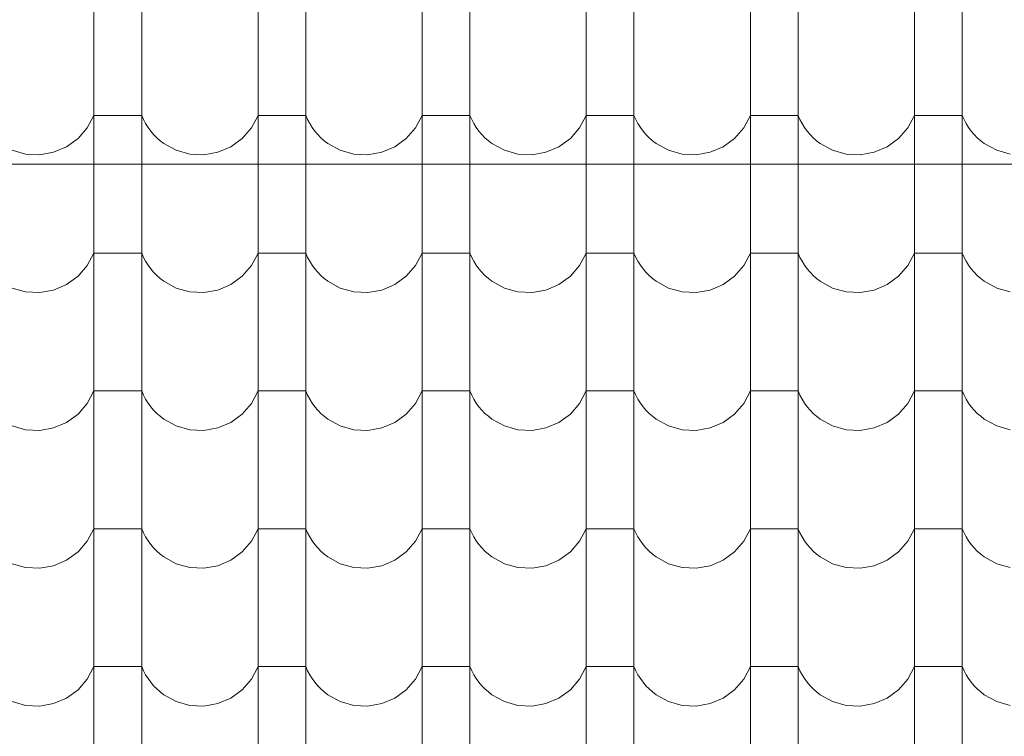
# Model space of a CAD drawing. Header units: millimetres. Extents: x -68772 to 137055, y -73300 to 19650.
# Tile 126 of 212: x 84814 to 86101, y -53276 to -52340. Entities that reach past the tile are written whole.
import ezdxf

# ---------------------------------------------------------------- set-up
doc = ezdxf.new("R2010")
doc.units = ezdxf.units.MM
doc.header["$MEASUREMENT"] = 0
doc.layers.add('Nowe_440-K Belki_Nr_pióra__1', color=7, linetype='Continuous', lineweight=18)
doc.layers.add('Nowe_810-G Ogólne_Nr_pióra__26', color=13, linetype='Continuous', lineweight=18)

# ---------------------------------------------------------------- blocks, each defined once
blk = doc.blocks.new('*X68')
at = {"layer": 'Nowe_810-G Ogólne_Nr_pióra__26', "color": 13, "linetype": 'Continuous', "lineweight": 18}
for p, q in [((84910.8, -52214.5), (84910.8, -52394.5)), ((84973.2, -52214.5), (84973.2, -52394.5)), ((85125.3, -52214.5), (85125.3, -52394.5)), ((85187.7, -52214.5), (85187.7, -52394.5)), ((85339.8, -52214.5), (85339.8, -52394.5)), ((85402.2, -52214.5), (85402.2, -52394.5)), ((85554.3, -52214.5), (85554.3, -52394.5)), ((85616.7, -52214.5), (85616.7, -52394.5)), ((85768.8, -52214.5), (85768.8, -52394.5)), ((85831.2, -52214.5), (85831.2, -52394.5)), ((85983.3, -52214.5), (85983.3, -52394.5)), ((86045.7, -52214.5), (86045.7, -52394.5)), ((84910.8, -52394.5), (84910.8, -52574.6)), ((84973.2, -52394.5), (84973.2, -52574.6)), ((85125.3, -52394.5), (85125.3, -52574.6)), ((85187.7, -52394.5), (85187.7, -52574.6)), ((85339.8, -52394.5), (85339.8, -52574.6)), ((85402.2, -52394.5), (85402.2, -52574.6)), ((85554.3, -52394.5), (85554.3, -52574.6)), ((85616.7, -52394.5), (85616.7, -52574.6)), ((85768.8, -52394.5), (85768.8, -52574.6)), ((85831.2, -52394.5), (85831.2, -52574.6)), ((85983.3, -52394.5), (85983.3, -52574.6)), ((86045.7, -52394.5), (86045.7, -52574.6)), ((84902.1, -52481.1), (84910.8, -52464.8)), ((84942, -52464.8), (84910.8, -52464.8)), ((84973.2, -52464.8), (84942, -52464.8)), ((84973.2, -52464.8), (84975.6, -52470.2)), ((84975.6, -52470.2), (84978.4, -52475.5)), ((85116.6, -52481.1), (85125.3, -52464.8)), ((85156.5, -52464.8), (85125.3, -52464.8)), ((85187.7, -52464.8), (85156.5, -52464.8)), ((85187.7, -52464.8), (85190.1, -52470.2)), ((85190.1, -52470.2), (85192.9, -52475.5)), ((85331.1, -52481.1), (85339.8, -52464.8)), ((85371, -52464.8), (85339.8, -52464.8)), ((85402.2, -52464.8), (85371, -52464.8)), ((85402.2, -52464.8), (85404.6, -52470.2)), ((85404.6, -52470.2), (85407.4, -52475.5)), ((85545.6, -52481.1), (85554.3, -52464.8)), ((85585.5, -52464.8), (85554.3, -52464.8)), ((85616.7, -52464.8), (85585.5, -52464.8)), ((85616.7, -52464.8), (85619.1, -52470.2)), ((85619.1, -52470.2), (85621.9, -52475.5)), ((85760.1, -52481.1), (85768.8, -52464.8)), ((85800, -52464.8), (85768.8, -52464.8)), ((85831.2, -52464.8), (85800, -52464.8)), ((85831.2, -52464.8), (85833.6, -52470.2)), ((85833.6, -52470.2), (85836.4, -52475.5)), ((85974.6, -52481.1), (85983.3, -52464.8)), ((86014.5, -52464.8), (85983.3, -52464.8)), ((86045.7, -52464.8), (86014.5, -52464.8)), ((86045.7, -52464.8), (86048.1, -52470.2)), ((86048.1, -52470.2), (86050.9, -52475.5)), ((84890, -52495), (84902.1, -52481.1)), ((84978.4, -52475.5), (84981.5, -52480.5)), ((84981.5, -52480.5), (84985, -52485.3)), ((85104.5, -52495), (85116.6, -52481.1)), ((85192.9, -52475.5), (85196, -52480.5)), ((85196, -52480.5), (85199.5, -52485.3)), ((85319, -52495), (85331.1, -52481.1)), ((85407.4, -52475.5), (85410.5, -52480.5)), ((85410.5, -52480.5), (85414, -52485.3)), ((85533.5, -52495), (85545.6, -52481.1)), ((85621.9, -52475.5), (85625, -52480.5)), ((85625, -52480.5), (85628.5, -52485.3)), ((85748, -52495), (85760.1, -52481.1)), ((85836.4, -52475.5), (85839.5, -52480.5)), ((85839.5, -52480.5), (85843, -52485.3)), ((85962.5, -52495), (85974.6, -52481.1)), ((86050.9, -52475.5), (86054, -52480.5)), ((86054, -52480.5), (86057.5, -52485.3)), ((84875.1, -52505.9), (84890, -52495)), ((84985, -52485.3), (84988.8, -52489.8)), ((84988.8, -52489.8), (84992.9, -52494)), ((84992.9, -52494), (84997.4, -52497.9)), ((85089.6, -52505.9), (85104.5, -52495)), ((85199.5, -52485.3), (85203.3, -52489.8)), ((85203.3, -52489.8), (85207.4, -52494)), ((85207.4, -52494), (85211.9, -52497.9)), ((85304.1, -52505.9), (85319, -52495)), ((85414, -52485.3), (85417.8, -52489.8)), ((85417.8, -52489.8), (85421.9, -52494)), ((85421.9, -52494), (85426.4, -52497.9)), ((85518.6, -52505.9), (85533.5, -52495)), ((85628.5, -52485.3), (85632.3, -52489.8)), ((85632.3, -52489.8), (85636.4, -52494)), ((85636.4, -52494), (85640.9, -52497.9)), ((85733.1, -52505.9), (85748, -52495)), ((85843, -52485.3), (85846.8, -52489.8)), ((85846.8, -52489.8), (85850.9, -52494)), ((85850.9, -52494), (85855.4, -52497.9)), ((85947.6, -52505.9), (85962.5, -52495)), ((86057.5, -52485.3), (86061.3, -52489.8)), ((86061.3, -52489.8), (86065.4, -52494)), ((86065.4, -52494), (86069.9, -52497.9)), ((84858.1, -52513.1), (84875.1, -52505.9)), ((84997.4, -52497.9), (85002.1, -52501.5)), ((85002.1, -52501.5), (85018.3, -52510.4)), ((85072.6, -52513.1), (85089.6, -52505.9)), ((85211.9, -52497.9), (85216.6, -52501.5)), ((85216.6, -52501.5), (85232.8, -52510.4)), ((85287.1, -52513.1), (85304.1, -52505.9)), ((85426.4, -52497.9), (85431.1, -52501.5)), ((85431.1, -52501.5), (85447.3, -52510.4)), ((85501.6, -52513.1), (85518.6, -52505.9)), ((85640.9, -52497.9), (85645.6, -52501.5)), ((85645.6, -52501.5), (85661.8, -52510.4)), ((85716.1, -52513.1), (85733.1, -52505.9)), ((85855.4, -52497.9), (85860.1, -52501.5)), ((85860.1, -52501.5), (85876.3, -52510.4)), ((85930.6, -52513.1), (85947.6, -52505.9)), ((86069.9, -52497.9), (86074.6, -52501.5)), ((86074.6, -52501.5), (86090.8, -52510.4)), ((84803.8, -52510.4), (84821.5, -52515.4)), ((84821.5, -52515.4), (84839.9, -52516.4)), ((84839.9, -52516.4), (84858.1, -52513.1)), ((85018.3, -52510.4), (85036, -52515.4)), ((85036, -52515.4), (85054.4, -52516.4)), ((85054.4, -52516.4), (85072.6, -52513.1)), ((85232.8, -52510.4), (85250.5, -52515.4)), ((85250.5, -52515.4), (85268.9, -52516.4)), ((85268.9, -52516.4), (85287.1, -52513.1)), ((85447.3, -52510.4), (85465, -52515.4)), ((85465, -52515.4), (85483.4, -52516.4)), ((85483.4, -52516.4), (85501.6, -52513.1)), ((85661.8, -52510.4), (85679.5, -52515.4)), ((85679.5, -52515.4), (85697.9, -52516.4)), ((85697.9, -52516.4), (85716.1, -52513.1)), ((85876.3, -52510.4), (85894, -52515.4)), ((85894, -52515.4), (85912.4, -52516.4)), ((85912.4, -52516.4), (85930.6, -52513.1)), ((86090.8, -52510.4), (86108.5, -52515.4)), ((84910.8, -52574.6), (84910.8, -52754.6)), ((84973.2, -52574.6), (84973.2, -52754.6)), ((85125.3, -52574.6), (85125.3, -52754.6)), ((85187.7, -52574.6), (85187.7, -52754.6)), ((85339.8, -52574.6), (85339.8, -52754.6)), ((85402.2, -52574.6), (85402.2, -52754.6)), ((85554.3, -52574.6), (85554.3, -52754.6)), ((85616.7, -52574.6), (85616.7, -52754.6)), ((85768.8, -52574.6), (85768.8, -52754.6)), ((85831.2, -52574.6), (85831.2, -52754.6)), ((85983.3, -52574.6), (85983.3, -52754.6)), ((86045.7, -52574.6), (86045.7, -52754.6)), ((84902.1, -52661.1), (84910.8, -52644.8)), ((84942, -52644.8), (84910.8, -52644.8)), ((84973.2, -52644.8), (84942, -52644.8)), ((84973.2, -52644.8), (84975.6, -52650.3)), ((84975.6, -52650.3), (84978.4, -52655.5)), ((85116.6, -52661.1), (85125.3, -52644.8)), ((85156.5, -52644.8), (85125.3, -52644.8)), ((85187.7, -52644.8), (85156.5, -52644.8)), ((85187.7, -52644.8), (85190.1, -52650.3)), ((85190.1, -52650.3), (85192.9, -52655.5)), ((85331.1, -52661.1), (85339.8, -52644.8)), ((85371, -52644.8), (85339.8, -52644.8)), ((85402.2, -52644.8), (85371, -52644.8)), ((85402.2, -52644.8), (85404.6, -52650.3)), ((85404.6, -52650.3), (85407.4, -52655.5)), ((85545.6, -52661.1), (85554.3, -52644.8)), ((85585.5, -52644.8), (85554.3, -52644.8)), ((85616.7, -52644.8), (85585.5, -52644.8)), ((85616.7, -52644.8), (85619.1, -52650.3)), ((85619.1, -52650.3), (85621.9, -52655.5)), ((85760.1, -52661.1), (85768.8, -52644.8)), ((85800, -52644.8), (85768.8, -52644.8)), ((85831.2, -52644.8), (85800, -52644.8)), ((85831.2, -52644.8), (85833.6, -52650.3)), ((85833.6, -52650.3), (85836.4, -52655.5)), ((85974.6, -52661.1), (85983.3, -52644.8)), ((86014.5, -52644.8), (85983.3, -52644.8)), ((86045.7, -52644.8), (86014.5, -52644.8)), ((86045.7, -52644.8), (86048.1, -52650.3)), ((86048.1, -52650.3), (86050.9, -52655.5)), ((84890, -52675.1), (84902.1, -52661.1)), ((84978.4, -52655.5), (84981.5, -52660.5)), ((84981.5, -52660.5), (84985, -52665.3)), ((85104.5, -52675.1), (85116.6, -52661.1)), ((85192.9, -52655.5), (85196, -52660.5)), ((85196, -52660.5), (85199.5, -52665.3)), ((85319, -52675.1), (85331.1, -52661.1)), ((85407.4, -52655.5), (85410.5, -52660.5)), ((85410.5, -52660.5), (85414, -52665.3)), ((85533.5, -52675.1), (85545.6, -52661.1)), ((85621.9, -52655.5), (85625, -52660.5)), ((85625, -52660.5), (85628.5, -52665.3)), ((85748, -52675.1), (85760.1, -52661.1)), ((85836.4, -52655.5), (85839.5, -52660.5)), ((85839.5, -52660.5), (85843, -52665.3)), ((85962.5, -52675.1), (85974.6, -52661.1)), ((86050.9, -52655.5), (86054, -52660.5)), ((86054, -52660.5), (86057.5, -52665.3)), ((84875.1, -52685.9), (84890, -52675.1)), ((84985, -52665.3), (84988.8, -52669.8)), ((84988.8, -52669.8), (84992.9, -52674.1)), ((84992.9, -52674.1), (84997.4, -52678)), ((85089.6, -52685.9), (85104.5, -52675.1)), ((85199.5, -52665.3), (85203.3, -52669.8)), ((85203.3, -52669.8), (85207.4, -52674.1)), ((85207.4, -52674.1), (85211.9, -52678)), ((85304.1, -52685.9), (85319, -52675.1)), ((85414, -52665.3), (85417.8, -52669.8)), ((85417.8, -52669.8), (85421.9, -52674.1)), ((85421.9, -52674.1), (85426.4, -52678)), ((85518.6, -52685.9), (85533.5, -52675.1)), ((85628.5, -52665.3), (85632.3, -52669.8)), ((85632.3, -52669.8), (85636.4, -52674.1)), ((85636.4, -52674.1), (85640.9, -52678)), ((85733.1, -52685.9), (85748, -52675.1)), ((85843, -52665.3), (85846.8, -52669.8)), ((85846.8, -52669.8), (85850.9, -52674.1)), ((85850.9, -52674.1), (85855.4, -52678)), ((85947.6, -52685.9), (85962.5, -52675.1)), ((86057.5, -52665.3), (86061.3, -52669.8)), ((86061.3, -52669.8), (86065.4, -52674.1)), ((86065.4, -52674.1), (86069.9, -52678)), ((84858.1, -52693.2), (84875.1, -52685.9)), ((84997.4, -52678), (85002.1, -52681.6)), ((85002.1, -52681.6), (85018.3, -52690.5)), ((85072.6, -52693.2), (85089.6, -52685.9)), ((85211.9, -52678), (85216.6, -52681.6)), ((85216.6, -52681.6), (85232.8, -52690.5)), ((85287.1, -52693.2), (85304.1, -52685.9)), ((85426.4, -52678), (85431.1, -52681.6)), ((85431.1, -52681.6), (85447.3, -52690.5)), ((85501.6, -52693.2), (85518.6, -52685.9)), ((85640.9, -52678), (85645.6, -52681.6)), ((85645.6, -52681.6), (85661.8, -52690.5)), ((85716.1, -52693.2), (85733.1, -52685.9)), ((85855.4, -52678), (85860.1, -52681.6)), ((85860.1, -52681.6), (85876.3, -52690.5)), ((85930.6, -52693.2), (85947.6, -52685.9)), ((86069.9, -52678), (86074.6, -52681.6)), ((86074.6, -52681.6), (86090.8, -52690.5)), ((84803.8, -52690.5), (84821.5, -52695.5)), ((84821.5, -52695.5), (84839.9, -52696.4)), ((84839.9, -52696.4), (84858.1, -52693.2)), ((85018.3, -52690.5), (85036, -52695.5)), ((85036, -52695.5), (85054.4, -52696.4)), ((85054.4, -52696.4), (85072.6, -52693.2)), ((85232.8, -52690.5), (85250.5, -52695.5)), ((85250.5, -52695.5), (85268.9, -52696.4)), ((85268.9, -52696.4), (85287.1, -52693.2)), ((85447.3, -52690.5), (85465, -52695.5)), ((85465, -52695.5), (85483.4, -52696.4)), ((85483.4, -52696.4), (85501.6, -52693.2)), ((85661.8, -52690.5), (85679.5, -52695.5)), ((85679.5, -52695.5), (85697.9, -52696.4)), ((85697.9, -52696.4), (85716.1, -52693.2)), ((85876.3, -52690.5), (85894, -52695.5)), ((85894, -52695.5), (85912.4, -52696.4)), ((85912.4, -52696.4), (85930.6, -52693.2)), ((86090.8, -52690.5), (86108.5, -52695.5)), ((84910.8, -52754.6), (84910.8, -52934.7)), ((84973.2, -52754.6), (84973.2, -52934.7)), ((85125.3, -52754.6), (85125.3, -52934.7)), ((85187.7, -52754.6), (85187.7, -52934.7)), ((85339.8, -52754.6), (85339.8, -52934.7)), ((85402.2, -52754.6), (85402.2, -52934.7)), ((85554.3, -52754.6), (85554.3, -52934.7)), ((85616.7, -52754.6), (85616.7, -52934.7)), ((85768.8, -52754.6), (85768.8, -52934.7)), ((85831.2, -52754.6), (85831.2, -52934.7)), ((85983.3, -52754.6), (85983.3, -52934.7)), ((86045.7, -52754.6), (86045.7, -52934.7)), ((84902.1, -52841.2), (84910.8, -52824.9)), ((84942, -52824.9), (84910.8, -52824.9)), ((84973.2, -52824.9), (84942, -52824.9)), ((84973.2, -52824.9), (84975.6, -52830.3)), ((84975.6, -52830.3), (84978.4, -52835.6)), ((85116.6, -52841.2), (85125.3, -52824.9)), ((85156.5, -52824.9), (85125.3, -52824.9)), ((85187.7, -52824.9), (85156.5, -52824.9)), ((85187.7, -52824.9), (85190.1, -52830.3)), ((85190.1, -52830.3), (85192.9, -52835.6)), ((85331.1, -52841.2), (85339.8, -52824.9)), ((85371, -52824.9), (85339.8, -52824.9)), ((85402.2, -52824.9), (85371, -52824.9)), ((85402.2, -52824.9), (85404.6, -52830.3)), ((85404.6, -52830.3), (85407.4, -52835.6)), ((85545.6, -52841.2), (85554.3, -52824.9)), ((85585.5, -52824.9), (85554.3, -52824.9)), ((85616.7, -52824.9), (85585.5, -52824.9)), ((85616.7, -52824.9), (85619.1, -52830.3)), ((85619.1, -52830.3), (85621.9, -52835.6)), ((85760.1, -52841.2), (85768.8, -52824.9)), ((85800, -52824.9), (85768.8, -52824.9)), ((85831.2, -52824.9), (85800, -52824.9)), ((85831.2, -52824.9), (85833.6, -52830.3)), ((85833.6, -52830.3), (85836.4, -52835.6)), ((85974.6, -52841.2), (85983.3, -52824.9)), ((86014.5, -52824.9), (85983.3, -52824.9)), ((86045.7, -52824.9), (86014.5, -52824.9)), ((86045.7, -52824.9), (86048.1, -52830.3)), ((86048.1, -52830.3), (86050.9, -52835.6)), ((84890, -52855.1), (84902.1, -52841.2)), ((84978.4, -52835.6), (84981.5, -52840.6)), ((84981.5, -52840.6), (84985, -52845.4)), ((85104.5, -52855.1), (85116.6, -52841.2)), ((85192.9, -52835.6), (85196, -52840.6)), ((85196, -52840.6), (85199.5, -52845.4)), ((85319, -52855.1), (85331.1, -52841.2)), ((85407.4, -52835.6), (85410.5, -52840.6)), ((85410.5, -52840.6), (85414, -52845.4)), ((85533.5, -52855.1), (85545.6, -52841.2)), ((85621.9, -52835.6), (85625, -52840.6)), ((85625, -52840.6), (85628.5, -52845.4)), ((85748, -52855.1), (85760.1, -52841.2)), ((85836.4, -52835.6), (85839.5, -52840.6)), ((85839.5, -52840.6), (85843, -52845.4)), ((85962.5, -52855.1), (85974.6, -52841.2)), ((86050.9, -52835.6), (86054, -52840.6)), ((86054, -52840.6), (86057.5, -52845.4)), ((84875.1, -52866), (84890, -52855.1)), ((84985, -52845.4), (84988.8, -52849.9)), ((84988.8, -52849.9), (84992.9, -52854.1)), ((84992.9, -52854.1), (84997.4, -52858)), ((85089.6, -52866), (85104.5, -52855.1)), ((85199.5, -52845.4), (85203.3, -52849.9)), ((85203.3, -52849.9), (85207.4, -52854.1)), ((85207.4, -52854.1), (85211.9, -52858)), ((85304.1, -52866), (85319, -52855.1)), ((85414, -52845.4), (85417.8, -52849.9)), ((85417.8, -52849.9), (85421.9, -52854.1)), ((85421.9, -52854.1), (85426.4, -52858)), ((85518.6, -52866), (85533.5, -52855.1)), ((85628.5, -52845.4), (85632.3, -52849.9)), ((85632.3, -52849.9), (85636.4, -52854.1)), ((85636.4, -52854.1), (85640.9, -52858)), ((85733.1, -52866), (85748, -52855.1)), ((85843, -52845.4), (85846.8, -52849.9)), ((85846.8, -52849.9), (85850.9, -52854.1)), ((85850.9, -52854.1), (85855.4, -52858)), ((85947.6, -52866), (85962.5, -52855.1)), ((86057.5, -52845.4), (86061.3, -52849.9)), ((86061.3, -52849.9), (86065.4, -52854.1)), ((86065.4, -52854.1), (86069.9, -52858)), ((84858.1, -52873.2), (84875.1, -52866)), ((84997.4, -52858), (85002.1, -52861.6)), ((85002.1, -52861.6), (85018.3, -52870.5)), ((85072.6, -52873.2), (85089.6, -52866)), ((85211.9, -52858), (85216.6, -52861.6)), ((85216.6, -52861.6), (85232.8, -52870.5)), ((85287.1, -52873.2), (85304.1, -52866)), ((85426.4, -52858), (85431.1, -52861.6)), ((85431.1, -52861.6), (85447.3, -52870.5)), ((85501.6, -52873.2), (85518.6, -52866)), ((85640.9, -52858), (85645.6, -52861.6)), ((85645.6, -52861.6), (85661.8, -52870.5)), ((85716.1, -52873.2), (85733.1, -52866)), ((85855.4, -52858), (85860.1, -52861.6)), ((85860.1, -52861.6), (85876.3, -52870.5)), ((85930.6, -52873.2), (85947.6, -52866)), ((86069.9, -52858), (86074.6, -52861.6)), ((86074.6, -52861.6), (86090.8, -52870.5)), ((84803.8, -52870.5), (84821.5, -52875.5)), ((84821.5, -52875.5), (84839.9, -52876.5)), ((84839.9, -52876.5), (84858.1, -52873.2)), ((85018.3, -52870.5), (85036, -52875.5)), ((85036, -52875.5), (85054.4, -52876.5)), ((85054.4, -52876.5), (85072.6, -52873.2)), ((85232.8, -52870.5), (85250.5, -52875.5)), ((85250.5, -52875.5), (85268.9, -52876.5)), ((85268.9, -52876.5), (85287.1, -52873.2)), ((85447.3, -52870.5), (85465, -52875.5)), ((85465, -52875.5), (85483.4, -52876.5)), ((85483.4, -52876.5), (85501.6, -52873.2)), ((85661.8, -52870.5), (85679.5, -52875.5)), ((85679.5, -52875.5), (85697.9, -52876.5)), ((85697.9, -52876.5), (85716.1, -52873.2)), ((85876.3, -52870.5), (85894, -52875.5)), ((85894, -52875.5), (85912.4, -52876.5)), ((85912.4, -52876.5), (85930.6, -52873.2)), ((86090.8, -52870.5), (86108.5, -52875.5)), ((84910.8, -52934.7), (84910.8, -53114.7)), ((84973.2, -52934.7), (84973.2, -53114.7)), ((85125.3, -52934.7), (85125.3, -53114.7)), ((85187.7, -52934.7), (85187.7, -53114.7)), ((85339.8, -52934.7), (85339.8, -53114.7)), ((85402.2, -52934.7), (85402.2, -53114.7)), ((85554.3, -52934.7), (85554.3, -53114.7)), ((85616.7, -52934.7), (85616.7, -53114.7)), ((85768.8, -52934.7), (85768.8, -53114.7)), ((85831.2, -52934.7), (85831.2, -53114.7)), ((85983.3, -52934.7), (85983.3, -53114.7)), ((86045.7, -52934.7), (86045.7, -53114.7)), ((84902.1, -53021.2), (84910.8, -53004.9)), ((84942, -53004.9), (84910.8, -53004.9)), ((84973.2, -53004.9), (84942, -53004.9)), ((84973.2, -53004.9), (84975.6, -53010.4)), ((84975.6, -53010.4), (84978.4, -53015.6)), ((85116.6, -53021.2), (85125.3, -53004.9)), ((85156.5, -53004.9), (85125.3, -53004.9)), ((85187.7, -53004.9), (85156.5, -53004.9)), ((85187.7, -53004.9), (85190.1, -53010.4)), ((85190.1, -53010.4), (85192.9, -53015.6)), ((85331.1, -53021.2), (85339.8, -53004.9)), ((85371, -53004.9), (85339.8, -53004.9)), ((85402.2, -53004.9), (85371, -53004.9)), ((85402.2, -53004.9), (85404.6, -53010.4)), ((85404.6, -53010.4), (85407.4, -53015.6)), ((85545.6, -53021.2), (85554.3, -53004.9)), ((85585.5, -53004.9), (85554.3, -53004.9)), ((85616.7, -53004.9), (85585.5, -53004.9)), ((85616.7, -53004.9), (85619.1, -53010.4)), ((85619.1, -53010.4), (85621.9, -53015.6)), ((85760.1, -53021.2), (85768.8, -53004.9)), ((85800, -53004.9), (85768.8, -53004.9)), ((85831.2, -53004.9), (85800, -53004.9)), ((85831.2, -53004.9), (85833.6, -53010.4)), ((85833.6, -53010.4), (85836.4, -53015.6)), ((85974.6, -53021.2), (85983.3, -53004.9)), ((86014.5, -53004.9), (85983.3, -53004.9)), ((86045.7, -53004.9), (86014.5, -53004.9)), ((86045.7, -53004.9), (86048.1, -53010.4)), ((86048.1, -53010.4), (86050.9, -53015.6)), ((84890, -53035.2), (84902.1, -53021.2)), ((84978.4, -53015.6), (84981.5, -53020.6)), ((84981.5, -53020.6), (84985, -53025.4)), ((85104.5, -53035.2), (85116.6, -53021.2)), ((85192.9, -53015.6), (85196, -53020.6)), ((85196, -53020.6), (85199.5, -53025.4)), ((85319, -53035.2), (85331.1, -53021.2)), ((85407.4, -53015.6), (85410.5, -53020.6)), ((85410.5, -53020.6), (85414, -53025.4)), ((85533.5, -53035.2), (85545.6, -53021.2)), ((85621.9, -53015.6), (85625, -53020.6)), ((85625, -53020.6), (85628.5, -53025.4)), ((85748, -53035.2), (85760.1, -53021.2)), ((85836.4, -53015.6), (85839.5, -53020.6)), ((85839.5, -53020.6), (85843, -53025.4)), ((85962.5, -53035.2), (85974.6, -53021.2)), ((86050.9, -53015.6), (86054, -53020.6)), ((86054, -53020.6), (86057.5, -53025.4)), ((84875.1, -53046), (84890, -53035.2)), ((84985, -53025.4), (84988.8, -53029.9)), ((84988.8, -53029.9), (84992.9, -53034.2)), ((84992.9, -53034.2), (84997.4, -53038.1)), ((85089.6, -53046), (85104.5, -53035.2)), ((85199.5, -53025.4), (85203.3, -53029.9)), ((85203.3, -53029.9), (85207.4, -53034.2)), ((85207.4, -53034.2), (85211.9, -53038.1)), ((85304.1, -53046), (85319, -53035.2)), ((85414, -53025.4), (85417.8, -53029.9)), ((85417.8, -53029.9), (85421.9, -53034.2)), ((85421.9, -53034.2), (85426.4, -53038.1)), ((85518.6, -53046), (85533.5, -53035.2)), ((85628.5, -53025.4), (85632.3, -53029.9)), ((85632.3, -53029.9), (85636.4, -53034.2)), ((85636.4, -53034.2), (85640.9, -53038.1)), ((85733.1, -53046), (85748, -53035.2)), ((85843, -53025.4), (85846.8, -53029.9)), ((85846.8, -53029.9), (85850.9, -53034.2)), ((85850.9, -53034.2), (85855.4, -53038.1)), ((85947.6, -53046), (85962.5, -53035.2)), ((86057.5, -53025.4), (86061.3, -53029.9)), ((86061.3, -53029.9), (86065.4, -53034.2)), ((86065.4, -53034.2), (86069.9, -53038.1)), ((84858.1, -53053.3), (84875.1, -53046)), ((84997.4, -53038.1), (85002.1, -53041.7)), ((85002.1, -53041.7), (85018.3, -53050.6)), ((85072.6, -53053.3), (85089.6, -53046)), ((85211.9, -53038.1), (85216.6, -53041.7)), ((85216.6, -53041.7), (85232.8, -53050.6)), ((85287.1, -53053.3), (85304.1, -53046)), ((85426.4, -53038.1), (85431.1, -53041.7)), ((85431.1, -53041.7), (85447.3, -53050.6)), ((85501.6, -53053.3), (85518.6, -53046)), ((85640.9, -53038.1), (85645.6, -53041.7)), ((85645.6, -53041.7), (85661.8, -53050.6)), ((85716.1, -53053.3), (85733.1, -53046)), ((85855.4, -53038.1), (85860.1, -53041.7)), ((85860.1, -53041.7), (85876.3, -53050.6)), ((85930.6, -53053.3), (85947.6, -53046)), ((86069.9, -53038.1), (86074.6, -53041.7)), ((86074.6, -53041.7), (86090.8, -53050.6)), ((84803.8, -53050.6), (84821.5, -53055.6)), ((84821.5, -53055.6), (84839.9, -53056.5)), ((84839.9, -53056.5), (84858.1, -53053.3)), ((85018.3, -53050.6), (85036, -53055.6)), ((85036, -53055.6), (85054.4, -53056.5)), ((85054.4, -53056.5), (85072.6, -53053.3)), ((85232.8, -53050.6), (85250.5, -53055.6)), ((85250.5, -53055.6), (85268.9, -53056.5)), ((85268.9, -53056.5), (85287.1, -53053.3)), ((85447.3, -53050.6), (85465, -53055.6)), ((85465, -53055.6), (85483.4, -53056.5)), ((85483.4, -53056.5), (85501.6, -53053.3)), ((85661.8, -53050.6), (85679.5, -53055.6)), ((85679.5, -53055.6), (85697.9, -53056.5)), ((85697.9, -53056.5), (85716.1, -53053.3)), ((85876.3, -53050.6), (85894, -53055.6)), ((85894, -53055.6), (85912.4, -53056.5)), ((85912.4, -53056.5), (85930.6, -53053.3)), ((86090.8, -53050.6), (86108.5, -53055.6)), ((84910.8, -53114.7), (84910.8, -53294.8)), ((84973.2, -53114.7), (84973.2, -53294.8)), ((85125.3, -53114.7), (85125.3, -53294.8)), ((85187.7, -53114.7), (85187.7, -53294.8)), ((85339.8, -53114.7), (85339.8, -53294.8)), ((85402.2, -53114.7), (85402.2, -53294.8)), ((85554.3, -53114.7), (85554.3, -53294.8)), ((85616.7, -53114.7), (85616.7, -53294.8)), ((85768.8, -53114.7), (85768.8, -53294.8)), ((85831.2, -53114.7), (85831.2, -53294.8)), ((85983.3, -53114.7), (85983.3, -53294.8)), ((86045.7, -53114.7), (86045.7, -53294.8)), ((84902.1, -53201.3), (84910.8, -53185)), ((84942, -53185), (84910.8, -53185)), ((84973.2, -53185), (84942, -53185)), ((84973.2, -53185), (84975.6, -53190.4)), ((84975.6, -53190.4), (84978.4, -53195.7)), ((85116.6, -53201.3), (85125.3, -53185)), ((85156.5, -53185), (85125.3, -53185)), ((85187.7, -53185), (85156.5, -53185)), ((85187.7, -53185), (85190.1, -53190.4)), ((85190.1, -53190.4), (85192.9, -53195.7)), ((85331.1, -53201.3), (85339.8, -53185)), ((85371, -53185), (85339.8, -53185)), ((85402.2, -53185), (85371, -53185)), ((85402.2, -53185), (85404.6, -53190.4)), ((85404.6, -53190.4), (85407.4, -53195.7)), ((85545.6, -53201.3), (85554.3, -53185)), ((85585.5, -53185), (85554.3, -53185)), ((85616.7, -53185), (85585.5, -53185)), ((85616.7, -53185), (85619.1, -53190.4)), ((85619.1, -53190.4), (85621.9, -53195.7)), ((85760.1, -53201.3), (85768.8, -53185)), ((85800, -53185), (85768.8, -53185)), ((85831.2, -53185), (85800, -53185)), ((85831.2, -53185), (85833.6, -53190.4)), ((85833.6, -53190.4), (85836.4, -53195.7)), ((85974.6, -53201.3), (85983.3, -53185)), ((86014.5, -53185), (85983.3, -53185)), ((86045.7, -53185), (86014.5, -53185)), ((86045.7, -53185), (86048.1, -53190.4)), ((86048.1, -53190.4), (86050.9, -53195.7)), ((84890, -53215.2), (84902.1, -53201.3)), ((84978.4, -53195.7), (84981.5, -53200.7)), ((84981.5, -53200.7), (84985, -53205.5)), ((85104.5, -53215.2), (85116.6, -53201.3)), ((85192.9, -53195.7), (85196, -53200.7)), ((85196, -53200.7), (85199.5, -53205.5)), ((85319, -53215.2), (85331.1, -53201.3)), ((85407.4, -53195.7), (85410.5, -53200.7)), ((85410.5, -53200.7), (85414, -53205.5)), ((85533.5, -53215.2), (85545.6, -53201.3)), ((85621.9, -53195.7), (85625, -53200.7)), ((85625, -53200.7), (85628.5, -53205.5)), ((85748, -53215.2), (85760.1, -53201.3)), ((85836.4, -53195.7), (85839.5, -53200.7)), ((85839.5, -53200.7), (85843, -53205.5)), ((85962.5, -53215.2), (85974.6, -53201.3)), ((86050.9, -53195.7), (86054, -53200.7)), ((86054, -53200.7), (86057.5, -53205.5)), ((84875.1, -53226.1), (84890, -53215.2)), ((84985, -53205.5), (84988.8, -53210)), ((84988.8, -53210), (84992.9, -53214.2)), ((84992.9, -53214.2), (84997.4, -53218.1)), ((85089.6, -53226.1), (85104.5, -53215.2)), ((85199.5, -53205.5), (85203.3, -53210)), ((85203.3, -53210), (85207.4, -53214.2)), ((85207.4, -53214.2), (85211.9, -53218.1)), ((85304.1, -53226.1), (85319, -53215.2)), ((85414, -53205.5), (85417.8, -53210)), ((85417.8, -53210), (85421.9, -53214.2)), ((85421.9, -53214.2), (85426.4, -53218.1)), ((85518.6, -53226.1), (85533.5, -53215.2)), ((85628.5, -53205.5), (85632.3, -53210)), ((85632.3, -53210), (85636.4, -53214.2)), ((85636.4, -53214.2), (85640.9, -53218.1)), ((85733.1, -53226.1), (85748, -53215.2)), ((85843, -53205.5), (85846.8, -53210)), ((85846.8, -53210), (85850.9, -53214.2)), ((85850.9, -53214.2), (85855.4, -53218.1)), ((85947.6, -53226.1), (85962.5, -53215.2)), ((86057.5, -53205.5), (86061.3, -53210)), ((86061.3, -53210), (86065.4, -53214.2)), ((86065.4, -53214.2), (86069.9, -53218.1)), ((84858.1, -53233.3), (84875.1, -53226.1)), ((84997.4, -53218.1), (85002.1, -53221.7)), ((85002.1, -53221.7), (85018.3, -53230.6)), ((85072.6, -53233.3), (85089.6, -53226.1)), ((85211.9, -53218.1), (85216.6, -53221.7)), ((85216.6, -53221.7), (85232.8, -53230.6)), ((85287.1, -53233.3), (85304.1, -53226.1)), ((85426.4, -53218.1), (85431.1, -53221.7)), ((85431.1, -53221.7), (85447.3, -53230.6)), ((85501.6, -53233.3), (85518.6, -53226.1)), ((85640.9, -53218.1), (85645.6, -53221.7)), ((85645.6, -53221.7), (85661.8, -53230.6)), ((85716.1, -53233.3), (85733.1, -53226.1)), ((85855.4, -53218.1), (85860.1, -53221.7)), ((85860.1, -53221.7), (85876.3, -53230.6)), ((85930.6, -53233.3), (85947.6, -53226.1)), ((86069.9, -53218.1), (86074.6, -53221.7)), ((86074.6, -53221.7), (86090.8, -53230.6)), ((84803.8, -53230.6), (84821.5, -53235.6)), ((84821.5, -53235.6), (84839.9, -53236.6)), ((84839.9, -53236.6), (84858.1, -53233.3)), ((85018.3, -53230.6), (85036, -53235.6)), ((85036, -53235.6), (85054.4, -53236.6)), ((85054.4, -53236.6), (85072.6, -53233.3)), ((85232.8, -53230.6), (85250.5, -53235.6)), ((85250.5, -53235.6), (85268.9, -53236.6)), ((85268.9, -53236.6), (85287.1, -53233.3)), ((85447.3, -53230.6), (85465, -53235.6)), ((85465, -53235.6), (85483.4, -53236.6)), ((85483.4, -53236.6), (85501.6, -53233.3)), ((85661.8, -53230.6), (85679.5, -53235.6)), ((85679.5, -53235.6), (85697.9, -53236.6)), ((85697.9, -53236.6), (85716.1, -53233.3)), ((85876.3, -53230.6), (85894, -53235.6)), ((85894, -53235.6), (85912.4, -53236.6)), ((85912.4, -53236.6), (85930.6, -53233.3)), ((86090.8, -53230.6), (86108.5, -53235.6))]:
    blk.add_line(p, q, dxfattribs=at)
blk = doc.blocks.new('Wypełnienie_12', base_point=(0, 2000))
at = {"layer": 'Nowe_810-G Ogólne_Nr_pióra__26', "color": 13, "linetype": 'Continuous', "lineweight": 18}
blk.add_blockref('*X68', (0, 0), dxfattribs=at)

msp = doc.modelspace()

# ---------------------------------------------------------------- linework, layer by layer
at = {"layer": 'Nowe_440-K Belki_Nr_pióra__1', "color": 7, "linetype": 'Continuous', "lineweight": 18}
msp.add_line((88279, -52528.6), (78978.3, -52528.6), dxfattribs=at)

# ---------------------------------------------------------------- block references
at = {"layer": 'Nowe_810-G Ogólne_Nr_pióra__26', "color": 13, "linetype": 'Continuous', "lineweight": 18}
msp.add_blockref('Wypełnienie_12', (0, 2000), dxfattribs=at)

doc.saveas('drawing.dxf')
